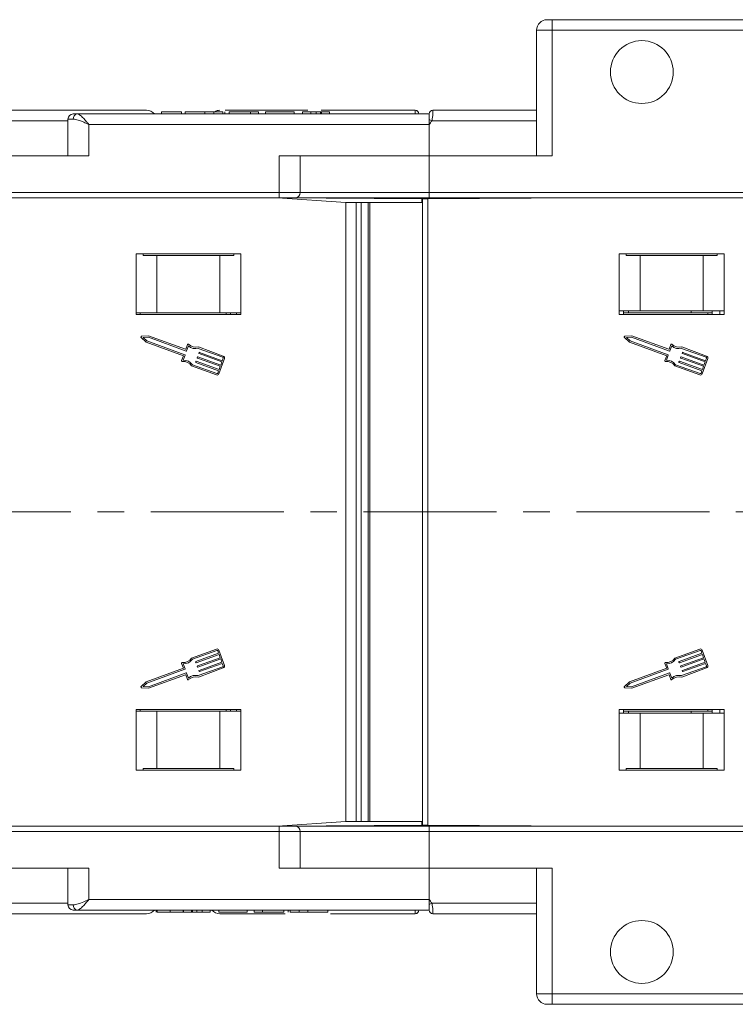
# Model space of a CAD drawing. Header units: millimetres. Extents: x 2623 to 3546, y -313 to 339.
# Tile 12 of 49: x 3052 to 3121, y -171 to -77. Entities that reach past the tile are written whole.
import ezdxf

# ---------------------------------------------------------------- set-up
doc = ezdxf.new("R2010")
doc.units = ezdxf.units.MM
doc.linetypes.add('CENTERX2', pattern=[20.32, 12.7, -2.54, 2.54, -2.54])

msp = doc.modelspace()

# ---------------------------------------------------------------- linework, layer by layer
at = {"color": 7, "linetype": 'Continuous', "lineweight": 15}
for p, q in [((3103.046, -76.701), (3102.546, -76.701)), ((3103.046, -76.701), (3103.046, -77.701)), ((3103.046, -76.701), (3136.095, -76.701)), ((3101.546, -77.701), (3101.546, -89.701)), ((3101.546, -77.701), (3103.046, -77.701)), ((3103.046, -77.701), (3103.046, -89.701)), ((3136.095, -77.701), (3103.046, -77.701)), ((3045.643, -85.351), (3064.293, -85.351)), ((3065.735, -85.501), (3065.735, -85.701)), ((3067.626, -85.501), (3067.626, -85.701)), ((3067.973, -85.501), (3067.973, -85.701)), ((3069.876, -85.501), (3069.876, -85.701)), ((3070.719, -85.501), (3070.719, -85.701)), ((3071.589, -85.501), (3071.589, -85.701)), ((3071.767, -85.501), (3071.767, -85.701)), ((3071.8, -85.351), (3079.696, -85.351)), ((3072.178, -85.501), (3072.178, -85.701)), ((3074.229, -85.501), (3072.178, -85.501)), ((3074.229, -85.501), (3074.229, -85.701)), ((3074.998, -85.501), (3074.229, -85.501)), ((3074.998, -85.501), (3074.998, -85.701)), ((3075.665, -85.501), (3075.665, -85.701)), ((3078.383, -85.501), (3075.665, -85.501)), ((3078.383, -85.501), (3078.383, -85.701)), ((3079.973, -85.501), (3079.203, -85.501)), ((3079.203, -85.501), (3079.203, -85.701)), ((3079.973, -85.501), (3079.973, -85.701)), ((3080.482, -85.501), (3080.482, -85.701)), ((3080.894, -85.501), (3080.894, -85.701)), ((3080.957, -85.351), (3089.956, -85.351)), ((3080.998, -85.501), (3080.998, -85.701)), ((3081.767, -85.501), (3080.998, -85.501)), ((3081.767, -85.501), (3081.767, -85.701)), ((3089.956, -85.351), (3089.956, -85.351)), ((3091.643, -85.351), (3101.546, -85.351)), ((3056.793, -86.351), (3045.528, -86.351)), ((3056.793, -86.201), (3056.793, -89.701)), ((3056.793, -86.201), (3057.302, -86.201)), ((3057.293, -85.701), (3057.675, -85.701)), ((3057.675, -85.701), (3091.293, -85.701)), ((3091.293, -85.701), (3091.293, -86.227)), ((3091.293, -86.227), (3091.293, -86.701)), ((3101.546, -86.351), (3091.528, -86.351)), ((3058.793, -86.701), (3058.793, -89.701)), ((3091.293, -86.701), (3058.793, -86.701)), ((3091.293, -86.701), (3091.293, -89.701)), ((3045.293, -89.701), (3058.793, -89.701)), ((3076.975, -93.201), (3076.975, -89.701)), ((3091.293, -89.701), (3076.975, -89.701)), ((3078.975, -93.201), (3078.975, -89.701)), ((3091.293, -93.201), (3091.293, -89.701)), ((3103.046, -89.701), (3091.293, -89.701)), ((3045.293, -93.201), (3076.975, -93.201)), ((3076.975, -93.701), (3045.293, -93.701)), ((3059.793, -93.701), (3045.295, -93.771)), ((3058.806, -93.701), (3058.731, -93.707)), ((3058.806, -93.706), (3058.806, -93.701)), ((3083.336, -94.151), (3076.793, -93.701)), ((3090.304, -93.771), (3076.868, -93.707)), ((3090.595, -93.798), (3076.897, -93.709)), ((3076.975, -93.701), (3076.975, -93.201)), ((3076.975, -93.201), (3078.975, -93.201)), ((3078.475, -93.701), (3076.975, -93.701)), ((3091.293, -93.701), (3078.475, -93.701)), ((3078.975, -93.201), (3091.293, -93.201)), ((3093.14, -93.785), (3090.304, -93.771)), ((3090.304, -93.796), (3090.304, -93.771)), ((3090.595, -93.798), (3090.875, -93.8)), ((3090.595, -94.151), (3090.595, -93.798)), ((3090.655, -93.801), (3091.155, -93.798)), ((3090.655, -123.701), (3090.655, -93.801)), ((3105.944, -93.701), (3091.155, -93.798)), ((3091.155, -93.798), (3091.155, -123.701)), ((3091.293, -93.201), (3136.095, -93.201)), ((3091.293, -93.701), (3091.293, -93.201)), ((3136.095, -93.701), (3091.293, -93.701)), ((3104.806, -93.701), (3104.686, -93.71)), ((3104.806, -93.709), (3104.806, -93.701)), ((3105.806, -93.701), (3105.8, -93.702)), ((3083.336, -123.701), (3083.336, -94.151)), ((3083.336, -94.151), (3084.3, -94.151)), ((3084.3, -94.151), (3084.3, -123.701)), ((3084.795, -94.151), (3084.3, -94.151)), ((3084.795, -123.701), (3084.795, -94.151)), ((3085.46, -94.151), (3084.795, -94.151)), ((3085.46, -94.151), (3085.46, -123.701)), ((3085.616, -94.151), (3085.46, -94.151)), ((3085.616, -94.151), (3085.616, -123.701)), ((3090.595, -94.151), (3085.616, -94.151)), ((3073.293, -99.051), (3063.293, -99.051)), ((3063.293, -99.051), (3063.293, -104.851)), ((3063.96, -99.201), (3063.96, -99.051)), ((3065.293, -99.201), (3063.96, -99.201)), ((3065.293, -104.701), (3065.293, -99.201)), ((3071.293, -99.201), (3065.293, -99.201)), ((3071.293, -104.701), (3071.293, -99.201)), ((3072.626, -99.201), (3071.293, -99.201)), ((3072.626, -99.051), (3072.626, -99.201)), ((3073.293, -104.851), (3073.293, -99.051)), ((3119.444, -99.051), (3109.444, -99.051)), ((3109.444, -99.051), (3109.444, -104.851)), ((3110.111, -99.201), (3110.111, -99.051)), ((3111.444, -99.201), (3110.111, -99.201)), ((3111.444, -104.501), (3111.444, -99.201)), ((3117.444, -99.201), (3111.444, -99.201)), ((3117.444, -104.501), (3117.444, -99.201)), ((3118.777, -99.201), (3117.444, -99.201)), ((3118.777, -99.051), (3118.777, -99.201)), ((3119.444, -104.851), (3119.444, -99.051)), ((3065.293, -104.701), (3063.293, -104.701)), ((3063.293, -104.851), (3073.293, -104.851)), ((3063.693, -104.851), (3063.693, -104.701)), ((3071.293, -104.701), (3065.293, -104.701)), ((3073.293, -104.701), (3071.293, -104.701)), ((3071.906, -104.701), (3071.906, -104.851)), ((3072.306, -104.851), (3072.306, -104.701)), ((3072.893, -104.851), (3072.893, -104.701)), ((3111.444, -104.501), (3109.444, -104.501)), ((3109.444, -104.851), (3119.444, -104.851)), ((3109.844, -104.851), (3109.844, -104.501)), ((3110.306, -104.701), (3109.844, -104.701)), ((3110.306, -104.701), (3110.306, -104.501)), ((3116.306, -104.701), (3110.306, -104.701)), ((3117.444, -104.501), (3111.444, -104.501)), ((3116.306, -104.701), (3116.306, -104.501)), ((3118.306, -104.701), (3116.306, -104.701)), ((3119.444, -104.501), (3117.444, -104.501)), ((3117.906, -104.701), (3117.906, -104.851)), ((3118.306, -104.851), (3118.306, -104.501)), ((3119.044, -104.851), (3119.044, -104.501)), ((3063.784, -107.03), (3064.271, -107.485)), ((3064.49, -106.885), (3063.825, -106.919)), ((3064.47, -107.014), (3063.981, -107.039)), ((3063.981, -107.039), (3064.339, -107.374)), ((3068.083, -108.334), (3064.47, -107.014)), ((3068.007, -108.17), (3064.49, -106.885)), ((3109.935, -107.03), (3110.422, -107.485)), ((3110.641, -106.885), (3109.976, -106.919)), ((3110.621, -107.014), (3110.132, -107.039)), ((3110.132, -107.039), (3110.49, -107.374)), ((3114.234, -108.334), (3110.621, -107.014)), ((3114.158, -108.17), (3110.641, -106.885)), ((3064.271, -107.485), (3067.818, -108.781)), ((3064.339, -107.374), (3067.951, -108.694)), ((3068.206, -107.717), (3068.048, -108.151)), ((3068.293, -107.851), (3068.124, -108.315)), ((3071.581, -108.932), (3069.241, -108.077)), ((3071.625, -108.813), (3069.247, -107.944)), ((3110.422, -107.485), (3113.969, -108.781)), ((3110.49, -107.374), (3114.102, -108.694)), ((3114.357, -107.717), (3114.199, -108.151)), ((3114.444, -107.851), (3114.275, -108.315)), ((3117.732, -108.932), (3115.392, -108.077)), ((3117.776, -108.813), (3115.398, -107.944)), ((3067.818, -108.781), (3067.648, -109.245)), ((3067.97, -108.735), (3067.801, -109.198)), ((3069.142, -108.959), (3069.164, -108.899)), ((3071.334, -109.794), (3069.161, -109)), ((3069.205, -108.88), (3071.378, -109.674)), ((3069.295, -108.539), (3069.317, -108.479)), ((3071.488, -109.374), (3069.314, -108.58)), ((3069.358, -108.46), (3071.532, -109.254)), ((3071.532, -109.254), (3071.619, -109.014)), ((3113.969, -108.781), (3113.799, -109.245)), ((3114.121, -108.735), (3113.952, -109.198)), ((3115.293, -108.959), (3115.315, -108.899)), ((3117.485, -109.794), (3115.312, -109)), ((3115.356, -108.88), (3117.529, -109.674)), ((3115.446, -108.539), (3115.468, -108.479)), ((3117.639, -109.374), (3115.465, -108.58)), ((3115.509, -108.46), (3117.683, -109.254)), ((3117.683, -109.254), (3117.77, -109.014)), ((3068.59, -109.743), (3070.968, -110.611)), ((3068.671, -109.636), (3071.012, -110.491)), ((3068.988, -109.379), (3069.01, -109.319)), ((3071.181, -110.214), (3069.007, -109.419)), ((3069.051, -109.3), (3071.225, -110.094)), ((3071.213, -110.497), (3071.739, -109.058)), ((3071.225, -110.094), (3071.334, -109.794)), ((3071.378, -109.674), (3071.488, -109.374)), ((3114.741, -109.743), (3117.119, -110.611)), ((3114.822, -109.636), (3117.163, -110.491)), ((3115.14, -109.379), (3115.161, -109.319)), ((3117.332, -110.214), (3115.159, -109.419)), ((3115.202, -109.3), (3117.376, -110.094)), ((3117.364, -110.497), (3117.89, -109.058)), ((3117.376, -110.094), (3117.485, -109.794)), ((3117.529, -109.674), (3117.639, -109.374)), ((3071.093, -110.453), (3071.181, -110.214)), ((3117.244, -110.453), (3117.332, -110.214)), ((3083.336, -153.251), (3083.336, -123.701)), ((3084.3, -123.701), (3084.3, -153.251)), ((3084.795, -153.251), (3084.795, -123.701)), ((3085.46, -123.701), (3085.46, -153.251)), ((3085.616, -123.701), (3085.616, -153.251)), ((3090.655, -153.601), (3090.655, -123.701)), ((3091.155, -123.701), (3091.155, -153.605)), ((3070.968, -136.791), (3068.59, -137.66)), ((3071.012, -136.911), (3068.671, -137.766)), ((3069.007, -137.983), (3071.181, -137.189)), ((3071.181, -137.189), (3071.093, -136.949)), ((3071.739, -138.345), (3071.213, -136.906)), ((3117.119, -136.791), (3114.741, -137.66)), ((3117.163, -136.911), (3114.822, -137.766)), ((3115.159, -137.983), (3117.332, -137.189)), ((3117.332, -137.189), (3117.244, -136.949)), ((3117.89, -138.345), (3117.364, -136.906)), ((3067.648, -138.158), (3067.818, -138.622)), ((3069.01, -138.084), (3068.988, -138.024)), ((3071.225, -137.309), (3069.051, -138.103)), ((3069.161, -138.403), (3071.334, -137.609)), ((3071.378, -137.729), (3069.205, -138.523)), ((3069.314, -138.823), (3071.488, -138.029)), ((3071.532, -138.149), (3069.358, -138.943)), ((3071.334, -137.609), (3071.225, -137.309)), ((3071.488, -138.029), (3071.378, -137.729)), ((3071.619, -138.388), (3071.532, -138.149)), ((3113.799, -138.158), (3113.969, -138.622)), ((3115.161, -138.084), (3115.14, -138.024)), ((3117.376, -137.309), (3115.202, -138.103)), ((3115.312, -138.403), (3117.485, -137.609)), ((3117.529, -137.729), (3115.356, -138.523)), ((3115.465, -138.823), (3117.639, -138.029)), ((3117.683, -138.149), (3115.509, -138.943)), ((3117.485, -137.609), (3117.376, -137.309)), ((3117.639, -138.029), (3117.529, -137.729)), ((3117.77, -138.388), (3117.683, -138.149)), ((3067.818, -138.622), (3064.271, -139.918)), ((3067.951, -138.709), (3064.339, -140.029)), ((3064.47, -140.389), (3068.083, -139.069)), ((3067.801, -138.205), (3067.97, -138.668)), ((3068.124, -139.088), (3068.293, -139.551)), ((3069.164, -138.504), (3069.142, -138.444)), ((3069.241, -139.326), (3071.581, -138.47)), ((3069.247, -139.459), (3071.625, -138.59)), ((3069.317, -138.924), (3069.295, -138.864)), ((3113.969, -138.622), (3110.422, -139.918)), ((3114.102, -138.709), (3110.49, -140.029)), ((3110.621, -140.389), (3114.234, -139.069)), ((3113.952, -138.205), (3114.121, -138.668)), ((3114.275, -139.088), (3114.444, -139.551)), ((3115.315, -138.504), (3115.293, -138.444)), ((3115.392, -139.326), (3117.732, -138.47)), ((3115.398, -139.459), (3117.776, -138.59)), ((3115.468, -138.924), (3115.446, -138.864)), ((3064.271, -139.918), (3063.784, -140.373)), ((3064.339, -140.029), (3063.981, -140.363)), ((3064.49, -140.518), (3068.007, -139.233)), ((3068.048, -139.252), (3068.206, -139.686)), ((3110.422, -139.918), (3109.935, -140.373)), ((3110.49, -140.029), (3110.132, -140.363)), ((3110.641, -140.518), (3114.158, -139.233)), ((3114.199, -139.252), (3114.357, -139.686)), ((3063.825, -140.483), (3064.49, -140.518)), ((3063.981, -140.363), (3064.47, -140.389)), ((3109.976, -140.483), (3110.641, -140.518)), ((3110.132, -140.363), (3110.621, -140.389)), ((3063.293, -142.551), (3063.293, -148.351)), ((3073.293, -142.551), (3063.293, -142.551)), ((3065.293, -142.701), (3063.293, -142.701)), ((3063.693, -142.701), (3063.693, -142.551)), ((3065.293, -142.701), (3065.293, -148.201)), ((3071.293, -142.701), (3065.293, -142.701)), ((3071.293, -142.701), (3071.293, -148.201)), ((3073.293, -142.701), (3071.293, -142.701)), ((3071.906, -142.551), (3071.906, -142.701)), ((3072.306, -142.701), (3072.306, -142.551)), ((3072.893, -142.701), (3072.893, -142.551)), ((3073.293, -148.351), (3073.293, -142.551)), ((3109.444, -142.551), (3109.444, -148.351)), ((3119.444, -142.551), (3109.444, -142.551)), ((3109.844, -142.901), (3109.844, -142.551)), ((3110.306, -142.701), (3109.844, -142.701)), ((3110.306, -142.701), (3110.306, -142.901)), ((3116.306, -142.701), (3110.306, -142.701)), ((3116.306, -142.701), (3116.306, -142.901)), ((3118.306, -142.701), (3116.306, -142.701)), ((3117.906, -142.551), (3117.906, -142.701)), ((3118.306, -142.901), (3118.306, -142.551)), ((3119.044, -142.901), (3119.044, -142.551)), ((3119.444, -148.351), (3119.444, -142.551)), ((3109.444, -142.901), (3111.444, -142.901)), ((3111.444, -142.901), (3111.444, -148.201)), ((3111.444, -142.901), (3117.444, -142.901)), ((3117.444, -142.901), (3117.444, -148.201)), ((3117.444, -142.901), (3119.444, -142.901)), ((3063.293, -148.351), (3073.293, -148.351)), ((3063.96, -148.201), (3063.96, -148.351)), ((3065.293, -148.201), (3063.96, -148.201)), ((3071.293, -148.201), (3065.293, -148.201)), ((3072.626, -148.201), (3071.293, -148.201)), ((3072.626, -148.351), (3072.626, -148.201)), ((3109.444, -148.351), (3119.444, -148.351)), ((3110.111, -148.201), (3111.444, -148.201)), ((3110.111, -148.351), (3110.111, -148.201)), ((3111.444, -148.201), (3117.444, -148.201)), ((3117.444, -148.201), (3118.777, -148.201)), ((3118.777, -148.201), (3118.777, -148.351)), ((3076.975, -153.701), (3045.293, -153.701)), ((3045.295, -153.631), (3059.793, -153.701)), ((3058.731, -153.696), (3058.806, -153.701)), ((3058.806, -153.701), (3058.806, -153.697)), ((3076.793, -153.701), (3083.336, -153.251)), ((3076.868, -153.696), (3090.304, -153.631)), ((3076.897, -153.694), (3090.595, -153.605)), ((3076.975, -153.701), (3076.975, -154.201)), ((3078.475, -153.701), (3076.975, -153.701)), ((3078.475, -153.701), (3091.293, -153.701)), ((3084.3, -153.251), (3083.336, -153.251)), ((3084.3, -153.251), (3084.795, -153.251)), ((3084.795, -153.251), (3085.46, -153.251)), ((3085.46, -153.251), (3085.616, -153.251)), ((3085.616, -153.251), (3090.595, -153.251)), ((3090.304, -153.631), (3090.304, -153.607)), ((3090.304, -153.631), (3093.14, -153.618)), ((3090.595, -153.605), (3090.595, -153.251)), ((3090.875, -153.603), (3090.595, -153.605)), ((3091.155, -153.605), (3090.655, -153.601)), ((3091.155, -153.605), (3105.944, -153.701)), ((3091.293, -154.201), (3091.293, -153.701)), ((3091.293, -153.701), (3136.095, -153.701)), ((3104.686, -153.693), (3104.806, -153.701)), ((3104.806, -153.701), (3104.806, -153.694)), ((3105.8, -153.7), (3105.806, -153.701)), ((3045.293, -154.201), (3076.975, -154.201)), ((3076.975, -154.201), (3076.975, -157.701)), ((3076.975, -154.201), (3078.975, -154.201)), ((3078.975, -157.701), (3078.975, -154.201)), ((3091.293, -154.201), (3078.975, -154.201)), ((3091.293, -154.201), (3091.293, -157.701)), ((3136.095, -154.201), (3091.293, -154.201)), ((3045.293, -157.701), (3058.793, -157.701)), ((3056.793, -157.701), (3056.793, -161.201)), ((3058.793, -160.701), (3058.793, -157.701)), ((3091.293, -157.701), (3076.975, -157.701)), ((3091.293, -157.701), (3103.046, -157.701)), ((3091.293, -160.701), (3091.293, -157.701)), ((3101.546, -157.701), (3101.546, -169.701)), ((3103.046, -157.701), (3103.046, -169.701)), ((3091.293, -160.701), (3058.793, -160.701)), ((3091.293, -161.176), (3091.293, -160.701)), ((3056.793, -161.051), (3045.528, -161.051)), ((3056.793, -161.201), (3057.302, -161.201)), ((3091.293, -161.701), (3091.293, -161.176)), ((3101.546, -161.051), (3091.528, -161.051)), ((3045.643, -162.051), (3064.293, -162.051)), ((3057.293, -161.701), (3057.675, -161.701)), ((3057.675, -161.701), (3091.293, -161.701)), ((3065.216, -161.901), (3065.216, -161.701)), ((3065.304, -161.901), (3065.304, -161.701)), ((3066.545, -161.901), (3066.545, -161.701)), ((3067.78, -161.901), (3067.78, -161.701)), ((3067.819, -161.901), (3067.819, -161.701)), ((3067.819, -161.901), (3068.588, -161.901)), ((3068.588, -161.901), (3068.588, -161.701)), ((3068.692, -161.901), (3068.692, -161.701)), ((3069.104, -161.901), (3069.104, -161.701)), ((3069.614, -161.901), (3069.614, -161.701)), ((3069.614, -161.901), (3070.383, -161.901)), ((3070.383, -161.901), (3070.383, -161.701)), ((3071.203, -161.901), (3071.203, -161.701)), ((3071.203, -161.901), (3073.921, -161.901)), ((3071.306, -162.051), (3077.533, -162.051)), ((3073.921, -161.901), (3073.921, -161.701)), ((3074.588, -161.901), (3074.588, -161.701)), ((3074.588, -161.901), (3075.357, -161.901)), ((3075.357, -161.901), (3075.357, -161.701)), ((3075.357, -161.901), (3077.408, -161.901)), ((3077.408, -161.901), (3077.408, -161.701)), ((3077.819, -161.901), (3077.819, -161.701)), ((3077.997, -161.901), (3077.997, -161.701)), ((3078.868, -161.901), (3078.868, -161.701)), ((3079.711, -161.901), (3079.711, -161.701)), ((3081.614, -161.901), (3081.614, -161.701)), ((3081.876, -162.051), (3089.956, -162.051)), ((3089.956, -162.051), (3089.956, -162.051)), ((3091.643, -162.051), (3101.546, -162.051)), ((3103.046, -169.701), (3101.546, -169.701)), ((3103.046, -169.701), (3136.095, -169.701)), ((3103.046, -169.701), (3103.046, -170.701)), ((3102.546, -170.701), (3103.046, -170.701)), ((3136.095, -170.701), (3103.046, -170.701))]:
    msp.add_line(p, q, dxfattribs=at)
at = {"color": 1, "linetype": 'CENTERX2', "lineweight": 13}
msp.add_line((3463.479, -123.701), (2912.818, -123.701), dxfattribs=at)
at = {"color": 7, "linetype": 'Continuous', "lineweight": 15}
for centre in [(3111.595, -81.701), (3111.595, -165.701)]:
    msp.add_circle(centre, 3, dxfattribs=at)
for centre, radius, start, end in [((3102.546, -77.701), 1, 90, 180), ((3064.293, -86.351), 1, 40.5416, 90), ((3071.306, -86.351), 1, 90, 120.17863), ((3089.956, -85.701), 0.35, 0.00166, 90.00559), ((3089.956, -85.701), 0.35, 0, 90), ((3091.643, -85.701), 0.35, 89.99442, 179.99834), ((3091.643, -85.701), 0.35, 90, 180), ((3057.293, -86.201), 0.5, 90, 180), ((3057.75, -86.146), 0.451, 99.5202, 187.08135), ((3070.187, -126.248), 45.245, 61.85753, 62.19463), ((3078.475, -93.201), 0.5, 270, 0), ((3063.828, -106.983), 0.0638, 92.951, 226.90808), ((3109.979, -106.983), 0.0638, 92.951, 226.90808), ((3068.266, -107.739), 0.0638, 44.41454, 159.92954), ((3068.989, -107.03), 1.076, 229.69289, 283.48884), ((3068.989, -107.03), 0.949, 224.41454, 285.7472), ((3114.417, -107.739), 0.0638, 44.41454, 159.92954), ((3115.14, -107.03), 1.076, 229.69289, 283.48884), ((3115.14, -107.03), 0.949, 224.41454, 285.7472), ((3067.94, -108.724), 0.0319, 339.92954, 69.92954), ((3068.018, -108.14), 0.0319, 249.92954, 339.92954), ((3068.094, -108.304), 0.0319, 249.92954, 339.92954), ((3069.172, -108.97), 0.0319, 159.92954, 249.92954), ((3069.194, -108.91), 0.0319, 69.92954, 159.92954), ((3069.325, -108.55), 0.0319, 159.92954, 249.92954), ((3069.347, -108.49), 0.0319, 69.92954, 159.92954), ((3071.559, -108.992), 0.0638, 339.92954, 69.92954), ((3071.559, -108.992), 0.192, 339.92954, 69.92954), ((3114.091, -108.724), 0.0319, 339.92954, 69.92954), ((3114.169, -108.14), 0.0319, 249.92954, 339.92954), ((3114.245, -108.304), 0.0319, 249.92954, 339.92954), ((3115.323, -108.97), 0.0319, 159.92954, 249.92954), ((3115.345, -108.91), 0.0319, 69.92954, 159.92954), ((3115.476, -108.55), 0.0319, 159.92954, 249.92954), ((3115.498, -108.49), 0.0319, 69.92954, 159.92954), ((3117.71, -108.992), 0.0638, 339.92954, 69.92954), ((3117.71, -108.992), 0.192, 339.92954, 69.92954), ((3067.708, -109.267), 0.0638, 159.92954, 275.44455), ((3067.804, -110.275), 0.949, 34.11188, 95.44455), ((3067.804, -110.275), 1.076, 36.37025, 90.1662), ((3069.018, -109.389), 0.0319, 159.92954, 249.92954), ((3069.04, -109.33), 0.0319, 69.92954, 159.92954), ((3113.859, -109.267), 0.0638, 159.92954, 275.44455), ((3113.955, -110.275), 0.949, 34.11188, 95.44455), ((3113.955, -110.275), 1.076, 36.37025, 90.1662), ((3115.17, -109.389), 0.0319, 159.92954, 249.92954), ((3115.191, -109.33), 0.0319, 69.92954, 159.92954), ((3071.033, -110.432), 0.192, 249.92954, 339.92954), ((3071.033, -110.432), 0.0638, 249.92954, 339.92954), ((3117.185, -110.432), 0.192, 249.92954, 339.92954), ((3117.185, -110.432), 0.0638, 249.92954, 339.92954), ((3071.033, -136.971), 0.192, 20.07046, 110.07046), ((3071.033, -136.971), 0.0638, 20.07046, 110.07046), ((3117.185, -136.971), 0.192, 20.07046, 110.07046), ((3117.185, -136.971), 0.0638, 20.07046, 110.07046), ((3067.708, -138.136), 0.0638, 84.55545, 200.07046), ((3067.804, -137.128), 0.949, 264.55545, 325.88812), ((3067.804, -137.128), 1.076, 269.8338, 323.62975), ((3069.018, -138.013), 0.0319, 110.07046, 200.07046), ((3069.04, -138.073), 0.0319, 200.07046, 290.07046), ((3113.859, -138.136), 0.0638, 84.55545, 200.07046), ((3113.955, -137.128), 0.949, 264.55545, 325.88812), ((3113.955, -137.128), 1.076, 269.8338, 323.62975), ((3115.17, -138.013), 0.0319, 110.07046, 200.07046), ((3115.191, -138.073), 0.0319, 200.07046, 290.07046), ((3067.94, -138.679), 0.0319, 290.07046, 20.07046), ((3068.094, -139.099), 0.0319, 20.07046, 110.07046), ((3069.172, -138.433), 0.0319, 110.07046, 200.07046), ((3069.194, -138.493), 0.0319, 200.07046, 290.07046), ((3069.325, -138.853), 0.0319, 110.07046, 200.07046), ((3069.347, -138.913), 0.0319, 200.07046, 290.07046), ((3071.559, -138.41), 0.0638, 290.07046, 20.07046), ((3071.559, -138.41), 0.192, 290.07046, 20.07046), ((3114.091, -138.679), 0.0319, 290.07046, 20.07046), ((3114.245, -139.099), 0.0319, 20.07046, 110.07046), ((3115.323, -138.433), 0.0319, 110.07046, 200.07046), ((3115.345, -138.493), 0.0319, 200.07046, 290.07046), ((3115.476, -138.853), 0.0319, 110.07046, 200.07046), ((3115.498, -138.913), 0.0319, 200.07046, 290.07046), ((3117.71, -138.41), 0.0638, 290.07046, 20.07046), ((3117.71, -138.41), 0.192, 290.07046, 20.07046), ((3068.018, -139.263), 0.0319, 20.07046, 110.07046), ((3068.266, -139.664), 0.0638, 200.07046, 315.58546), ((3068.989, -140.372), 1.076, 76.51116, 130.30711), ((3068.989, -140.372), 0.949, 74.2528, 135.58546), ((3114.169, -139.263), 0.0319, 20.07046, 110.07046), ((3114.417, -139.664), 0.0638, 200.07046, 315.58546), ((3115.14, -140.372), 1.076, 76.51116, 130.30711), ((3115.14, -140.372), 0.949, 74.2528, 135.58546), ((3063.828, -140.42), 0.0638, 133.09192, 267.049), ((3109.979, -140.42), 0.0638, 133.09192, 267.049), ((3078.475, -154.201), 0.5, 0, 90), ((3057.293, -161.201), 0.5, 180, 270), ((3057.75, -161.257), 0.451, 172.91865, 260.4798), ((3070.187, -121.155), 45.245, 297.80537, 298.14247), ((3064.293, -161.051), 1, 270, 319.4584), ((3071.306, -161.051), 1, 220.5416, 270), ((3089.956, -161.701), 0.35, 269.99441, 359.99834), ((3089.956, -161.701), 0.35, 270, 0), ((3091.643, -161.701), 0.35, 180.00166, 270.00558), ((3091.643, -161.701), 0.35, 180, 270), ((3102.546, -169.701), 1, 180, 270)]:
    msp.add_arc(centre, radius, start, end, dxfattribs=at)
for points, knots in [([(3067.626, -85.501), (3067.607, -85.501), (3067.567, -85.501), (3067.101, -85.501), (3066.43, -85.501), (3065.967, -85.501), (3065.735, -85.501)], [0, 0, 0, 0, 0.280551, 0.5594882, 0.779434, 1, 1, 1, 1]), ([(3069.876, -85.501), (3069.578, -85.501), (3068.983, -85.501), (3068.32, -85.501), (3068.01, -85.501), (3067.985, -85.501), (3067.973, -85.501)], [0, 0, 0, 0, 0.279831, 0.558669, 0.779006, 1, 1, 1, 1]), ([(3070.719, -85.501), (3070.565, -85.501), (3070.291, -85.501), (3070.003, -85.501), (3069.876, -85.501)], [0, 0, 0, 0, 0.5595644, 1, 1, 1, 1]), ([(3071.589, -85.501), (3071.47, -85.501), (3071.259, -85.501), (3070.884, -85.501), (3070.719, -85.501)], [0, 0, 0, 0, 0.559956, 1, 1, 1, 1]), ([(3080.482, -85.501), (3080.389, -85.501), (3080.25, -85.501), (3080.096, -85.501), (3079.97, -85.501), (3079.971, -85.501), (3079.973, -85.501)], [0, 0, 0, 0, 0.249396, 0.374426, 0.499454, 1, 1, 1, 1]), ([(3080.894, -85.501), (3080.867, -85.501), (3080.813, -85.501), (3080.673, -85.501), (3080.554, -85.501), (3080.482, -85.501)], [0, 0, 0, 0, 0.280672, 0.560844, 1, 1, 1, 1]), ([(3080.998, -85.501), (3080.994, -85.501), (3080.986, -85.501), (3080.922, -85.501), (3080.894, -85.501)], [0, 0, 0, 0, 0.561018, 1, 1, 1, 1]), ([(3089.963, -85.701), (3089.96, -85.641), (3089.952, -85.5), (3089.954, -85.377), (3089.955, -85.359), (3089.956, -85.351)], [0, 0, 0, 0, 0.287161, 0.678403, 1, 1, 1, 1]), ([(3091.643, -85.351), (3091.643, -85.352), (3091.644, -85.354), (3091.646, -85.405), (3091.645, -85.583), (3091.629, -85.843), (3091.597, -86.117), (3091.547, -86.286), (3091.528, -86.351)], [0, 0, 0, 0, 0.0234843, 0.2373073, 0.4510924, 0.6637685, 0.8705553, 1, 1, 1, 1]), ([(3058.793, -86.701), (3058.79, -86.7), (3058.779, -86.695), (3058.741, -86.679), (3058.696, -86.659), (3058.549, -86.596), (3058.318, -86.497), (3058.022, -86.379), (3057.763, -86.289), (3057.525, -86.22), (3057.381, -86.208), (3057.302, -86.201)], [0, 0, 0, 0, 0.0050763, 0.0203242, 0.070651, 0.0888897, 0.2920738, 0.5005507, 0.6534347, 0.809647, 1, 1, 1, 1]), ([(3058.793, -86.701), (3058.791, -86.699), (3058.789, -86.697), (3058.783, -86.69), (3058.775, -86.681), (3058.761, -86.664), (3058.738, -86.638), (3058.711, -86.607), (3058.666, -86.555), (3058.587, -86.465), (3058.421, -86.277), (3058.267, -86.111), (3058.059, -85.909), (3057.868, -85.744), (3057.733, -85.714), (3057.675, -85.701)], [0, 0, 0, 0, 0.004076, 0.005312, 0.013833, 0.023499, 0.039938, 0.067959, 0.085914, 0.147188, 0.256834, 0.484715, 0.526697, 0.795371, 1, 1, 1, 1]), ([(3091.528, -86.351), (3091.516, -86.373), (3091.448, -86.494), (3091.363, -86.607), (3091.294, -86.7), (3091.293, -86.701)], [0, 0, 0, 0, 0.17537, 0.987913, 1, 1, 1, 1]), ([(3058.793, -160.701), (3058.79, -160.703), (3058.779, -160.707), (3058.741, -160.724), (3058.696, -160.743), (3058.438, -160.855), (3058.042, -161.021), (3057.588, -161.176), (3057.381, -161.194), (3057.302, -161.201)], [0, 0, 0, 0, 0.005088, 0.020369, 0.070807, 0.089086, 0.500311, 0.809226, 1, 1, 1, 1]), ([(3058.793, -160.701), (3058.791, -160.703), (3058.789, -160.706), (3058.783, -160.713), (3058.775, -160.722), (3058.761, -160.739), (3058.738, -160.765), (3058.711, -160.795), (3058.666, -160.847), (3058.587, -160.938), (3058.421, -161.126), (3058.267, -161.292), (3058.059, -161.494), (3057.868, -161.659), (3057.733, -161.689), (3057.675, -161.701)], [0, 0, 0, 0, 0.0040759, 0.005312, 0.0138325, 0.0234994, 0.0399385, 0.0679586, 0.0859142, 0.1471881, 0.2568342, 0.4847154, 0.5266974, 0.7953711, 1, 1, 1, 1]), ([(3091.528, -161.051), (3091.516, -161.03), (3091.448, -160.909), (3091.363, -160.796), (3091.294, -160.703), (3091.293, -160.701)], [0, 0, 0, 0, 0.17537, 0.987913, 1, 1, 1, 1]), ([(3091.643, -162.051), (3091.643, -162.051), (3091.644, -162.049), (3091.646, -161.998), (3091.645, -161.82), (3091.629, -161.56), (3091.597, -161.286), (3091.547, -161.117), (3091.528, -161.051)], [0, 0, 0, 0, 0.023484, 0.237307, 0.451092, 0.663769, 0.870555, 1, 1, 1, 1]), ([(3065.304, -161.901), (3065.366, -161.901), (3065.492, -161.901), (3065.933, -161.901), (3066.313, -161.901), (3066.545, -161.901)], [0, 0, 0, 0, 0.2801216, 0.5603549, 1, 1, 1, 1]), ([(3066.545, -161.901), (3066.74, -161.901), (3067.129, -161.901), (3067.573, -161.901), (3067.757, -161.901), (3067.773, -161.901), (3067.78, -161.901)], [0, 0, 0, 0, 0.280246, 0.558416, 0.778827, 1, 1, 1, 1]), ([(3068.588, -161.901), (3068.592, -161.901), (3068.6, -161.901), (3068.664, -161.901), (3068.692, -161.901)], [0, 0, 0, 0, 0.561018, 1, 1, 1, 1]), ([(3068.692, -161.901), (3068.719, -161.901), (3068.773, -161.901), (3068.914, -161.901), (3069.032, -161.901), (3069.104, -161.901)], [0, 0, 0, 0, 0.280672, 0.560844, 1, 1, 1, 1]), ([(3069.104, -161.901), (3069.197, -161.901), (3069.336, -161.901), (3069.49, -161.901), (3069.616, -161.901), (3069.615, -161.901), (3069.614, -161.901)], [0, 0, 0, 0, 0.249396, 0.374426, 0.499454, 1, 1, 1, 1]), ([(3077.997, -161.901), (3078.116, -161.901), (3078.327, -161.901), (3078.702, -161.901), (3078.868, -161.901)], [0, 0, 0, 0, 0.5599557, 1, 1, 1, 1]), ([(3078.868, -161.901), (3079.021, -161.901), (3079.295, -161.901), (3079.583, -161.901), (3079.711, -161.901)], [0, 0, 0, 0, 0.559564, 1, 1, 1, 1]), ([(3079.711, -161.901), (3080.009, -161.901), (3080.603, -161.901), (3081.266, -161.901), (3081.576, -161.901), (3081.601, -161.901), (3081.614, -161.901)], [0, 0, 0, 0, 0.279831, 0.558669, 0.779006, 1, 1, 1, 1]), ([(3089.963, -161.701), (3089.96, -161.761), (3089.952, -161.903), (3089.954, -162.025), (3089.955, -162.043), (3089.956, -162.051)], [0, 0, 0, 0, 0.287161, 0.678403, 1, 1, 1, 1])]:
    msp.add_open_spline(points, degree=3, knots=knots, dxfattribs=at)

doc.saveas('drawing.dxf')
